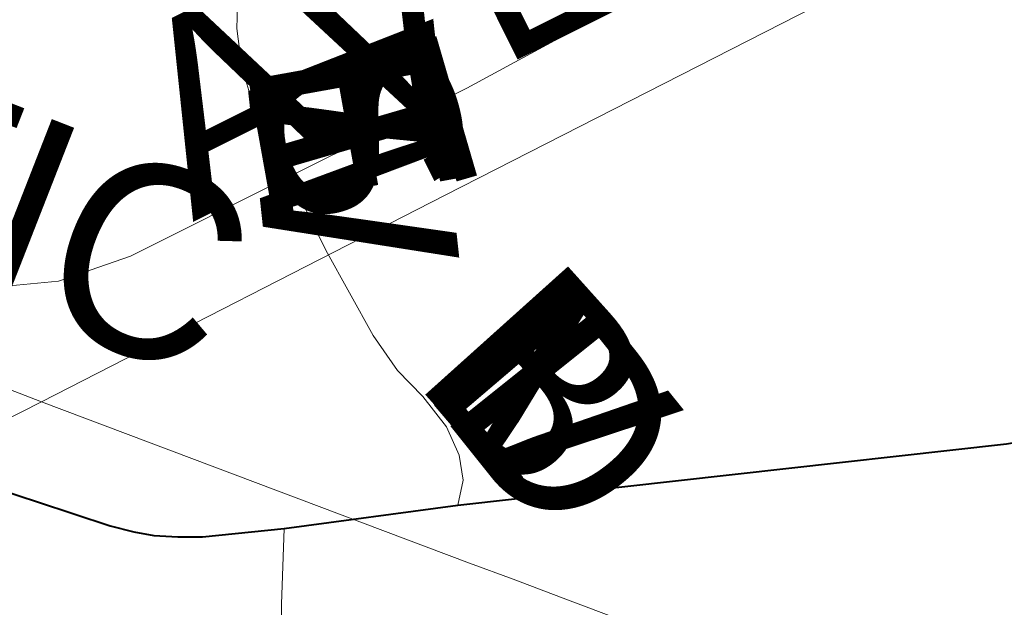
# Model space of a CAD drawing. Header units: feet. Extents: x 92 to 141.3, y -5 to 23.6.
# Tile 206 of 256: x 119.785 to 120.379, y 10.412 to 10.767. Entities that reach past the tile are written whole.
import ezdxf

# ---------------------------------------------------------------- set-up
doc = ezdxf.new("R2010")
doc.units = ezdxf.units.FT
doc.header["$MEASUREMENT"] = 0
for name, color, linetype, lineweight in [('CUY - Design$0$GM_X_City_Street', 7, 'Continuous', 0), ('CUY - Design$0$GM_X_Rail_Line', 7, 'Continuous', 13), ('CUY - Design$0$GM_X_US_Route', 1, 'Continuous', 40)]:
    doc.layers.add(name, color=color, linetype=linetype, lineweight=lineweight)
doc.layers.add('TX_X_20', color=7, linetype='Continuous')
doc.styles.add('CUY - Design$0$Styledgn030', font='dgn030.shx')

msp = doc.modelspace()

# ---------------------------------------------------------------- linework, layer by layer
at = {"layer": 'CUY - Design$0$GM_X_City_Street', "flags": 128}
for points in [[(120.04901, 10.47395), (120.05218, 10.48901), (120.0498, 10.50407), (120.04227, 10.5211), (120.02801, 10.53933), (120.01257, 10.55518), (119.99791, 10.57618), (119.96939, 10.62769), (119.94744, 10.67207), (119.9254, 10.71589), (119.91872, 10.73796), (119.91581, 10.76121), (119.91639, 10.78184), (119.92248, 10.81368)], [(119.3842, 10.73897), (119.38578, 10.74308), (119.45379, 10.7167), (119.60244, 10.65798), (119.68582, 10.62797), (119.74457, 10.61001), (119.77006, 10.60537), (119.80834, 10.60893), (119.85162, 10.62401), (119.94744, 10.67207), (120.05438, 10.7253), (120.10758, 10.754), (120.13431, 10.77347)], [(119.78526, 10.2204), (119.79653, 10.22192), (119.80971, 10.22351), (119.82128, 10.22451), (119.82487, 10.22631), (119.82487, 10.22918), (119.82478, 10.2391), (119.82466, 10.25148), (119.82346, 10.28747), (119.82705, 10.29719), (119.83425, 10.30222), (119.85296, 10.30437), (119.86663, 10.30617), (119.8846, 10.30689), (119.89937, 10.30796), (119.91485, 10.3119), (119.93175, 10.3191), (119.93986, 10.33181), (119.94236, 10.33964), (119.94274, 10.41425), (119.9444, 10.45993)]]:
    msp.add_lwpolyline(points, dxfattribs=at)
at = {"layer": 'CUY - Design$0$GM_X_Rail_Line', "flags": 128}
for points in [[(119.79791, 10.53627), (120.04142, 10.66083), (120.28503, 10.78517), (120.74341, 11.01829), (120.8698, 11.08177), (120.95481, 11.12558), (121.08102, 11.18925), (121.18476, 11.24224), (121.21785, 11.25864), (121.33568, 11.3192), (121.36863, 11.33605), (121.40196, 11.35328), (121.42462, 11.3662), (121.44765, 11.3793), (121.47031, 11.39335), (121.51974, 11.42705), (121.60756, 11.48847), (121.74257, 11.58359), (121.90395, 11.69521)], [(118.70173, 10.96708), (118.72059, 10.96242), (118.73831, 10.9572), (118.75497, 10.95164), (118.77448, 10.9443), (119.06726, 10.82656), (119.24084, 10.75749), (119.47973, 10.66197), (119.70915, 10.57053), (119.79791, 10.53627)], [(119.7246, 10.49905), (119.79791, 10.53627)], [(119.79791, 10.53627), (120.0561, 10.43896), (120.08237, 10.42932), (120.11678, 10.41635), (120.14518, 10.40563)]]:
    msp.add_lwpolyline(points, dxfattribs=at)
at = {"layer": 'CUY - Design$0$GM_X_US_Route', "flags": 128}
for points in [[(119.00102, 10.73721), (119.13752, 10.69162), (119.33646, 10.62541), (119.78443, 10.47951), (119.79557, 10.47585)], [(120.04901, 10.47395), (120.04901, 10.47395), (120.37987, 10.51083), (120.39663, 10.51376), (120.41759, 10.51901), (120.80097, 10.65635)], [(119.79557, 10.47585), (119.83938, 10.46149), (119.85372, 10.45775), (119.86564, 10.4556), (119.88015, 10.45479), (119.89507, 10.45492), (119.9444, 10.45993), (120.04901, 10.47395)]]:
    msp.add_lwpolyline(points, dxfattribs=at)

# ---------------------------------------------------------------- texts
at = {"layer": 'TX_X_20', "style": 'CUY - Design$0$Styledgn030'}
for s, rotation, p in [('AVE', 26.56505, (119.88918, 10.64454)), ('BALTIC', 338.63243, (119.38842, 10.74507)), ('W', 276.21581, (119.91913, 10.75523)), ('T', 286.27747, (119.92404, 10.72751)), ('E', 280.20999, (119.92051, 10.74276)), ('S', 285.80614, (119.92204, 10.73456)), ('B', 311.9078, (120.02091, 10.54997)), ('V', 308.8373, (120.03096, 10.53851)), ('L', 310.45612, (120.02631, 10.54396)), ('D', 308.64957, (120.03663, 10.53146))]:
    msp.add_text(s, height=0.1157, rotation=rotation, dxfattribs=at).set_placement(p)

doc.saveas('drawing.dxf')
